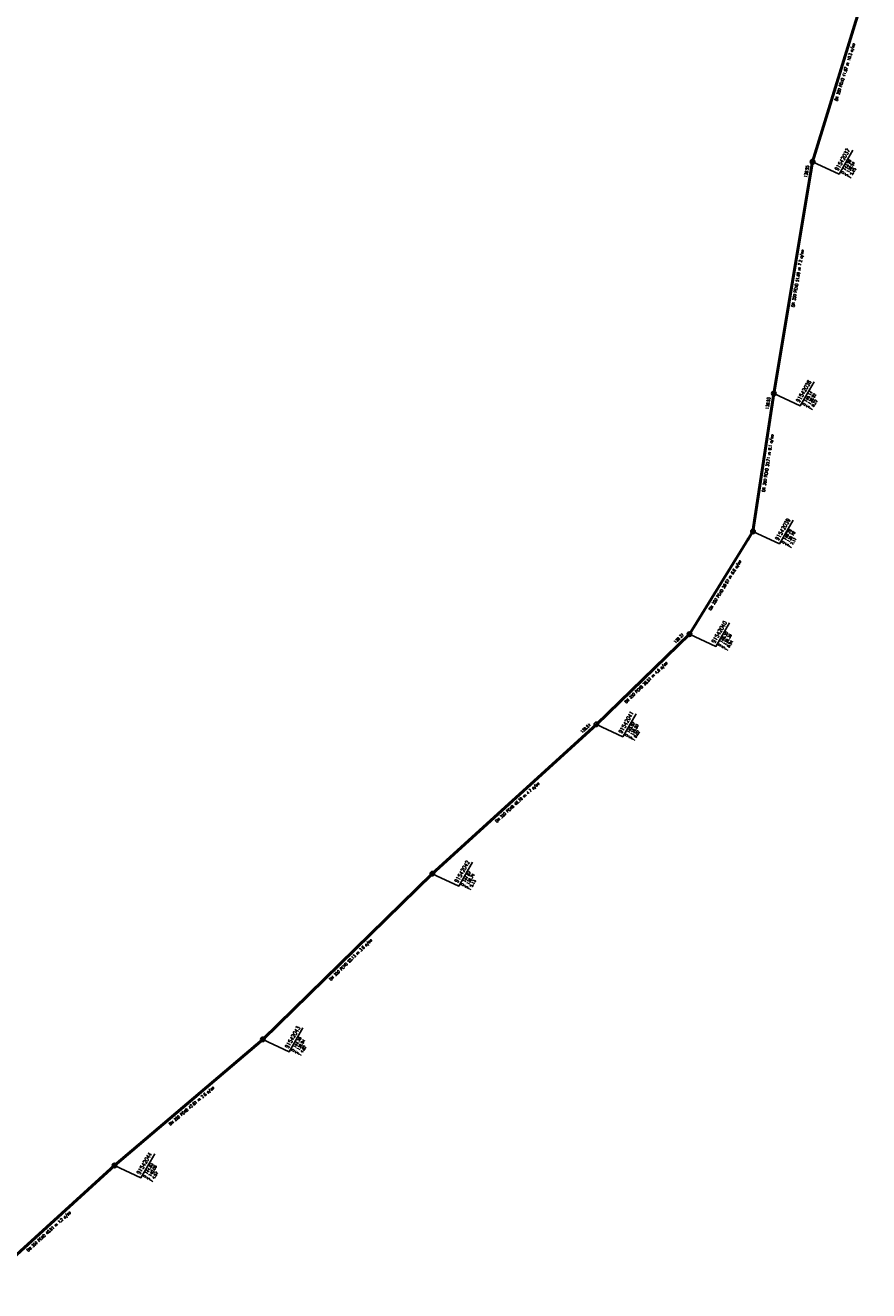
# Model space of a CAD drawing. Header units: metres. Extents: x 3490368 to 3491379, y 5753988 to 5755037.
# Tile 28 of 29: x 3491020 to 3491205, y 5754488 to 5754766. Entities that reach past the tile are written whole.
import ezdxf
from ezdxf.enums import TextEntityAlignment as Align

# ---------------------------------------------------------------- set-up
doc = ezdxf.new("R2010")
doc.units = ezdxf.units.M
doc.layers.add('E-Kanalnetz-250-01$0$HALTUNG', color=7, linetype='Continuous', lineweight=50)
for name, color, linetype in [('E-Kanalnetz-250-01$0$HALTUNG_TEXT_1', 7, 'Continuous'), ('E-Kanalnetz-250-01$0$HALTUNG_TEXT_3', 7, 'Continuous'), ('E-Kanalnetz-250-01$0$HALTUNG_TEXT_6', 7, 'Continuous'), ('E-Kanalnetz-250-01$0$SCHACHT', 7, 'Continuous'), ('E-Kanalnetz-250-01$0$SCHACHT_TEXT', 7, 'Continuous'), ('E-Kanalnetz-250-01$0$SCHACHT_TEXT_1', 7, 'Continuous'), ('E-Kanalnetz-250-01$0$SCHACHT_TEXT_2', 7, 'Continuous')]:
    doc.layers.add(name, color=color, linetype=linetype)
doc.styles.add('E-Kanalnetz-250-01$0$HALTUNG', font='ROMANS.shx')
doc.styles.add('E-Kanalnetz-250-01$0$SCHACHT', font='ROMANS.shx')

msp = doc.modelspace()

# ---------------------------------------------------------------- linework, layer by layer
at = {"layer": 'E-Kanalnetz-250-01$0$HALTUNG', "color": 7, "linetype": 'Continuous', "ltscale": 0.02}
for p, q in [((3491193.08, 5754735.95, 138.54), (3491205.41, 5754775.96, 138.11)), ((3491184.57, 5754684.97, 138.92), (3491193.08, 5754735.95, 138.55)), ((3491179.97, 5754654.61, 139.18), (3491184.57, 5754684.97, 138.93)), ((3491166, 5754632.01, 139.36), (3491179.97, 5754654.61, 139.18)), ((3491145.53, 5754612.17, 139.5), (3491166, 5754632.01, 139.37)), ((3491109.46, 5754579.31, 139.74), (3491145.53, 5754612.17, 139.51)), ((3491072.19, 5754542.86, 139.94), (3491109.46, 5754579.31, 139.74)), ((3491039.58, 5754515.12, 140.06), (3491072.19, 5754542.86, 139.94)), ((3491009.34, 5754487.57, 140.11), (3491039.58, 5754515.12, 140.06))]:
    msp.add_line(p, q, dxfattribs=at)
at = {"layer": 'E-Kanalnetz-250-01$0$HALTUNG_TEXT_1', "color": 7}
for points in [[(3491192.73, 5754733.88, 138.55), (3491193.08, 5754733.82, 138.55), (3491192.38, 5754733.94, 138.55), (3491193, 5754735.46, 138.55)], [(3491184.26, 5754682.89, 138.93), (3491184.61, 5754682.84, 138.93), (3491183.9, 5754682.95, 138.93), (3491184.5, 5754684.48, 138.93)], [(3491178.87, 5754652.82, 139.18), (3491179.17, 5754652.64, 139.18), (3491178.56, 5754653.01, 139.18), (3491179.71, 5754654.18, 139.18)], [(3491164.49, 5754630.55, 139.37), (3491164.74, 5754630.29, 139.37), (3491164.25, 5754630.8, 139.37), (3491165.64, 5754631.66, 139.37)], [(3491143.98, 5754610.76, 139.51), (3491144.22, 5754610.49, 139.51), (3491143.74, 5754611.02, 139.51), (3491145.16, 5754611.83, 139.51)], [(3491107.96, 5754577.84, 139.74), (3491108.21, 5754577.59, 139.74), (3491107.71, 5754578.1, 139.74), (3491109.1, 5754578.96, 139.74)], [(3491070.59, 5754541.5, 139.94), (3491070.82, 5754541.23, 139.94), (3491070.36, 5754541.77, 139.94), (3491071.81, 5754542.54, 139.94)], [(3491038.03, 5754513.71, 140.06), (3491038.27, 5754513.44, 140.06), (3491037.79, 5754513.97, 140.06), (3491039.21, 5754514.78, 140.06)]]:
    msp.add_solid(points, dxfattribs=at)
at = {"layer": 'E-Kanalnetz-250-01$0$SCHACHT', "ltscale": 0.02}
for centre in [(3491193.08, 5754735.95, 143.99), (3491184.57, 5754684.97, 145.14), (3491179.97, 5754654.61, 146.29), (3491166, 5754632.01, 146.3), (3491145.53, 5754612.17, 145.52), (3491109.46, 5754579.31, 144.87), (3491072.19, 5754542.86, 144.76), (3491039.58, 5754515.12, 144.63)]:
    msp.add_circle(centre, 0.5, dxfattribs=at)
at = {"layer": 'E-Kanalnetz-250-01$0$SCHACHT_TEXT', "ltscale": 0.02}
for p, q in [((3491193.08, 5754735.95, 143.99), (3491193.08, 5754735.95, 138.54)), ((3491184.57, 5754684.97, 145.14), (3491184.57, 5754684.97, 138.92)), ((3491179.97, 5754654.61, 146.29), (3491179.97, 5754654.61, 139.18)), ((3491166, 5754632.01, 146.3), (3491166, 5754632.01, 139.36)), ((3491145.53, 5754612.17, 145.52), (3491145.53, 5754612.17, 139.5)), ((3491109.46, 5754579.31, 144.87), (3491109.46, 5754579.31, 139.74)), ((3491072.19, 5754542.86, 144.76), (3491072.19, 5754542.86, 139.94)), ((3491039.58, 5754515.12, 144.63), (3491039.58, 5754515.12, 140.06))]:
    msp.add_line(p, q, dxfattribs=at)
at = {"layer": 'E-Kanalnetz-250-01$0$SCHACHT_TEXT'}
for points in [[(3491193.08, 5754735.95), (3491198.89, 5754733.24), (3491201.91, 5754738.48)], [(3491184.57, 5754684.97), (3491190.38, 5754682.26), (3491193.4, 5754687.5)], [(3491179.97, 5754654.61), (3491185.78, 5754651.9), (3491188.78, 5754657.11)], [(3491166, 5754632.01), (3491171.81, 5754629.3), (3491174.83, 5754634.54)], [(3491145.53, 5754612.17), (3491151.34, 5754609.46), (3491154.26, 5754614.52)], [(3491109.46, 5754579.31), (3491115.27, 5754576.6), (3491118.29, 5754581.84)], [(3491072.19, 5754542.86), (3491078, 5754540.15), (3491081.02, 5754545.39)], [(3491039.58, 5754515.12), (3491045.39, 5754512.41), (3491048.42, 5754517.68)]]:
    msp.add_lwpolyline(points, dxfattribs=at)

# ---------------------------------------------------------------- texts
at = {"layer": 'E-Kanalnetz-250-01$0$HALTUNG_TEXT_3', "color": 7, "style": 'E-Kanalnetz-250-01$0$HALTUNG', "width": 0.8}
for s, rotation, p in [('DN 350 PEHD 41.87 m 10.3 o/oo', 72.8722, (3491199.87, 5754755.76)), ('DN 350 PEHD 51.69 m 7.2 o/oo', 80.5229, (3491189.47, 5754710.35)), ('DN 350 PEHD 30.71 m 8.1 o/oo', 81.3841, (3491182.91, 5754669.69)), ('DN 350 PEHD 26.57 m 6.8 o/oo', 58.2778, (3491173.54, 5754642.97)), ('DN 350 PEHD 28.51 m 4.6 o/oo', 44.1046, (3491156.22, 5754621.62)), ('DN 350 PEHD 48.79 m 4.7 o/oo', 42.3337, (3491127.93, 5754595.26)), ('DN 350 PEHD 52.13 m 3.8 o/oo', 44.3627, (3491091.28, 5754560.62)), ('DN 350 PEHD 42.81 m 2.8 o/oo', 40.3865, (3491056.31, 5754528.49)), ('DN 350 PEHD 40.91 m 1.2 o/oo', 42.3349, (3491024.9, 5754500.86))]:
    msp.add_text(s, height=0.63, rotation=rotation, dxfattribs=at).set_placement(p, align=Align.TOP_CENTER)
at = {"layer": 'E-Kanalnetz-250-01$0$HALTUNG_TEXT_6', "color": 7, "style": 'E-Kanalnetz-250-01$0$HALTUNG', "width": 0.8}
for s, rotation, p in [('138.55', 80.5229, (3491192.27, 5754735.07)), ('138.93', 81.3841, (3491183.78, 5754684.08)), ('139.37', 44.1046, (3491164.83, 5754631.78)), ('139.51', 42.3337, (3491144.35, 5754611.98))]:
    msp.add_text(s, height=0.63, rotation=rotation, dxfattribs=at).set_placement(p, align=Align.RIGHT)
at = {"layer": 'E-Kanalnetz-250-01$0$SCHACHT_TEXT', "style": 'E-Kanalnetz-250-01$0$SCHACHT', "width": 0.8}
for s, p in [('91542037', (3491197.91, 5754734.32)), ('91542038', (3491189.4, 5754683.34)), ('91542039', (3491184.8, 5754652.98)), ('91542040', (3491170.83, 5754630.38)), ('91542041', (3491150.36, 5754610.54)), ('91542042', (3491114.29, 5754577.68)), ('91542043', (3491077.02, 5754541.23)), ('91542044', (3491044.41, 5754513.49))]:
    msp.add_text(s, height=0.88, rotation=60.0001, dxfattribs=at).set_placement(p, align=Align.TOP_LEFT)
at = {"layer": 'E-Kanalnetz-250-01$0$SCHACHT_TEXT_1', "style": 'E-Kanalnetz-250-01$0$SCHACHT', "width": 0.8}
for s, p in [('D 143.99', (3491199.3, 5754733.52)), ('S 138.54', (3491200.11, 5754733.04)), ('D 145.14', (3491190.79, 5754682.54)), ('S 138.92', (3491191.6, 5754682.06)), ('D 146.29', (3491186.19, 5754652.18)), ('S 139.18', (3491187, 5754651.7)), ('D 146.30', (3491172.22, 5754629.58)), ('S 139.36', (3491173.03, 5754629.1)), ('D 145.52', (3491151.75, 5754609.74)), ('S 139.50', (3491152.56, 5754609.26)), ('D 144.87', (3491115.68, 5754576.88)), ('S 139.74', (3491116.49, 5754576.4)), ('D 144.76', (3491078.41, 5754540.43)), ('S 139.94', (3491079.22, 5754539.95)), ('D 144.63', (3491045.8, 5754512.69)), ('S 140.06', (3491046.61, 5754512.21))]:
    msp.add_text(s, height=0.63, rotation=60.0001, dxfattribs=at).set_placement(p, align=Align.TOP_LEFT)
at = {"layer": 'E-Kanalnetz-250-01$0$SCHACHT_TEXT_2', "style": 'E-Kanalnetz-250-01$0$SCHACHT', "width": 0.8}
for s, p in [('T 5.45', (3491200.9, 5754732.59)), ('T 6.22', (3491192.39, 5754681.61)), ('T 7.11', (3491187.79, 5754651.25)), ('T 6.94', (3491173.82, 5754628.65)), ('T 6.02', (3491153.35, 5754608.81)), ('T 5.13', (3491117.28, 5754575.95)), ('T 4.82', (3491080.01, 5754539.5)), ('T 4.57', (3491047.4, 5754511.76))]:
    msp.add_text(s, height=0.63, rotation=60.0001, dxfattribs=at).set_placement(p, align=Align.TOP_LEFT)

doc.saveas('drawing.dxf')
